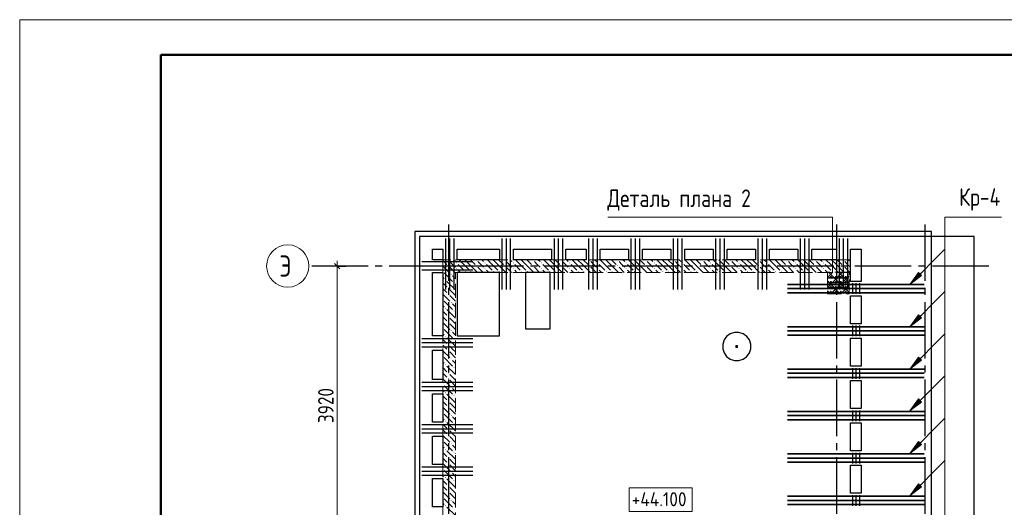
# Model space of a CAD drawing. Header units: millimetres. Extents: x 0 to 23859, y 0 to 29700.
# Tile 3 of 3: x 0 to 13958, y 22792 to 29700. Entities that reach past the tile are written whole.
import ezdxf

# ---------------------------------------------------------------- set-up
doc = ezdxf.new("R2010")
doc.units = ezdxf.units.MM
doc.linetypes.add('______2', pattern=[270, 200, -70])
doc.linetypes.add('______5', pattern=[1100, 800, -100, 100, -100])
for name, color, linetype, lineweight, true_color in [('S1 Стержни арматуры фон', 7, '______2', 13, 0xa0a0a0), ('Вспомогательная арматура', 7, 'Continuous', 18, 0x656565), ('Поперечная арматура', 7, 'Continuous', 18, 0x5a2814), ('Поперечное армирование AW фон', 7, '______2', 13, 0xa0a0a0)]:
    doc.layers.add(name, color=color, linetype=linetype, lineweight=lineweight, true_color=true_color)
for name, color, linetype, lineweight in [('Standard', 7, 'Continuous', 25), ('Высотные отметки', 7, 'Continuous', 25), ('ЖБ Перекрытие верхний уровень', 7, 'Continuous', 35), ('ЖБ Стена верхний уровень', 7, 'Continuous', 35), ('Оси', 40, '______5', 18), ('Позиционная метка номер позиции', 7, 'Continuous', 13), ('Примечания', 7, 'Continuous', 25), ('Ребро вкладыша арматура S1', 7, 'Continuous', 25)]:
    doc.layers.add(name, color=color, linetype=linetype, lineweight=lineweight)
doc.styles.add('GOST 2.304-81', font='txt')
doc.styles.add('ISOCPEUR', font='txt')

msp = doc.modelspace()

# ---------------------------------------------------------------- hatches: boundary and pattern name
at = {"layer": 'ЖБ Стена верхний уровень', "linetype": 'Continuous', "lineweight": 18, "transparency": 33554687}
for points in [[(6070, 26293), (6077, 26300), (6083, 26293), (6077, 26287)], [(6190, 26253), (6197, 26260), (6203, 26253), (6197, 26247)], [(6470, 26293), (6477, 26300), (6483, 26293), (6477, 26287)], [(6590, 26253), (6597, 26260), (6603, 26253), (6597, 26247)], [(6870, 26293), (6877, 26300), (6883, 26293), (6877, 26287)], [(6990, 26253), (6997, 26260), (7003, 26253), (6997, 26247)], [(7270, 26293), (7277, 26300), (7283, 26293), (7277, 26287)], [(7390, 26253), (7397, 26260), (7403, 26253), (7397, 26247)], [(7670, 26293), (7677, 26300), (7683, 26293), (7677, 26287)], [(7790, 26253), (7797, 26260), (7803, 26253), (7797, 26247)], [(8070, 26293), (8077, 26300), (8083, 26293), (8077, 26287)], [(8190, 26253), (8197, 26260), (8203, 26253), (8197, 26247)], [(8470, 26293), (8477, 26300), (8483, 26293), (8477, 26287)], [(8590, 26253), (8597, 26260), (8603, 26253), (8597, 26247)], [(8870, 26293), (8877, 26300), (8883, 26293), (8877, 26287)], [(8990, 26253), (8997, 26260), (9003, 26253), (8997, 26247)], [(9270, 26293), (9277, 26300), (9283, 26293), (9277, 26287)], [(9390, 26253), (9397, 26260), (9403, 26253), (9397, 26247)], [(9670, 26293), (9677, 26300), (9683, 26293), (9677, 26287)], [(9790, 26253), (9797, 26260), (9803, 26253), (9797, 26247)], [(10070, 26293), (10077, 26300), (10083, 26293), (10077, 26287)], [(10190, 26253), (10197, 26260), (10203, 26253), (10197, 26247)], [(10470, 26293), (10477, 26300), (10483, 26293), (10477, 26287)], [(10590, 26253), (10597, 26260), (10603, 26253), (10597, 26247)], [(10870, 26293), (10877, 26300), (10883, 26293), (10877, 26287)], [(10990, 26253), (10997, 26260), (11003, 26253), (10997, 26247)], [(11270, 26293), (11277, 26300), (11283, 26293), (11277, 26287)], [(11390, 26253), (11397, 26260), (11403, 26253), (11397, 26247)], [(11670, 26293), (11677, 26300), (11683, 26293), (11677, 26287)], [(6000, 26137), (6003, 26133), (6000, 26130)], [(6070, 26213), (6077, 26220), (6083, 26213), (6077, 26207)], [(6190, 26173), (6197, 26180), (6203, 26173), (6197, 26167)], [(6310, 26133), (6317, 26140), (6323, 26133), (6317, 26127)], [(6390, 26133), (6397, 26140), (6403, 26133), (6397, 26127)], [(6470, 26213), (6477, 26220), (6483, 26213), (6477, 26207)], [(6590, 26173), (6597, 26180), (6603, 26173), (6597, 26167)], [(6710, 26133), (6717, 26140), (6723, 26133), (6717, 26127)], [(6790, 26133), (6797, 26140), (6803, 26133), (6797, 26127)], [(6870, 26213), (6877, 26220), (6883, 26213), (6877, 26207)], [(6990, 26173), (6997, 26180), (7003, 26173), (6997, 26167)], [(7110, 26133), (7117, 26140), (7123, 26133), (7117, 26127)], [(7190, 26133), (7197, 26140), (7203, 26133), (7197, 26127)], [(7270, 26213), (7277, 26220), (7283, 26213), (7277, 26207)], [(7390, 26173), (7397, 26180), (7403, 26173), (7397, 26167)], [(7510, 26133), (7517, 26140), (7523, 26133), (7517, 26127)], [(7590, 26133), (7597, 26140), (7603, 26133), (7597, 26127)], [(7670, 26213), (7677, 26220), (7683, 26213), (7677, 26207)], [(7790, 26173), (7797, 26180), (7803, 26173), (7797, 26167)], [(7910, 26133), (7917, 26140), (7923, 26133), (7917, 26127)], [(7990, 26133), (7997, 26140), (8003, 26133), (7997, 26127)], [(8070, 26213), (8077, 26220), (8083, 26213), (8077, 26207)], [(8190, 26173), (8197, 26180), (8203, 26173), (8197, 26167)], [(8310, 26133), (8317, 26140), (8323, 26133), (8317, 26127)], [(8390, 26133), (8397, 26140), (8403, 26133), (8397, 26127)], [(8470, 26213), (8477, 26220), (8483, 26213), (8477, 26207)], [(8590, 26173), (8597, 26180), (8603, 26173), (8597, 26167)], [(8710, 26133), (8717, 26140), (8723, 26133), (8717, 26127)], [(8790, 26133), (8797, 26140), (8803, 26133), (8797, 26127)], [(8870, 26213), (8877, 26220), (8883, 26213), (8877, 26207)], [(8990, 26173), (8997, 26180), (9003, 26173), (8997, 26167)], [(9110, 26133), (9117, 26140), (9123, 26133), (9117, 26127)], [(9190, 26133), (9197, 26140), (9203, 26133), (9197, 26127)], [(9270, 26213), (9277, 26220), (9283, 26213), (9277, 26207)], [(9390, 26173), (9397, 26180), (9403, 26173), (9397, 26167)], [(9510, 26133), (9517, 26140), (9523, 26133), (9517, 26127)], [(9590, 26133), (9597, 26140), (9603, 26133), (9597, 26127)], [(9670, 26213), (9677, 26220), (9683, 26213), (9677, 26207)], [(9790, 26173), (9797, 26180), (9803, 26173), (9797, 26167)], [(9910, 26133), (9917, 26140), (9923, 26133), (9917, 26127)], [(9990, 26133), (9997, 26140), (10003, 26133), (9997, 26127)], [(10070, 26213), (10077, 26220), (10083, 26213), (10077, 26207)], [(10190, 26173), (10197, 26180), (10203, 26173), (10197, 26167)], [(10310, 26133), (10317, 26140), (10323, 26133), (10317, 26127)], [(10390, 26133), (10397, 26140), (10403, 26133), (10397, 26127)], [(10470, 26213), (10477, 26220), (10483, 26213), (10477, 26207)], [(10590, 26173), (10597, 26180), (10603, 26173), (10597, 26167)], [(10710, 26133), (10717, 26140), (10723, 26133), (10717, 26127)], [(10790, 26133), (10797, 26140), (10803, 26133), (10797, 26127)], [(10870, 26213), (10877, 26220), (10883, 26213), (10877, 26207)], [(10990, 26173), (10997, 26180), (11003, 26173), (10997, 26167)], [(11110, 26133), (11117, 26140), (11123, 26133), (11117, 26127)], [(11190, 26133), (11197, 26140), (11203, 26133), (11197, 26127)], [(11270, 26213), (11277, 26220), (11283, 26213), (11277, 26207)], [(11390, 26173), (11397, 26180), (11403, 26173), (11397, 26167)], [(11510, 26133), (11517, 26140), (11523, 26133), (11517, 26127)], [(11590, 26133), (11597, 26140), (11603, 26133), (11597, 26127)], [(11670, 26213), (11677, 26220), (11683, 26213), (11677, 26207)], [(6030, 26013), (6037, 26020), (6043, 26013), (6037, 26007)], [(6110, 26093), (6117, 26100), (6123, 26093), (6117, 26087)], [(6150, 25973), (6157, 25980), (6163, 25973), (6157, 25967)], [(6070, 25893), (6077, 25900), (6083, 25893), (6077, 25887)], [(6000, 25737), (6003, 25733), (6000, 25730)], [(6070, 25813), (6077, 25820), (6083, 25813), (6077, 25807)], [(6110, 25693), (6117, 25700), (6123, 25693), (6117, 25687)], [(6030, 25613), (6037, 25620), (6043, 25613), (6037, 25607)], [(6150, 25573), (6157, 25580), (6163, 25573), (6157, 25567)], [(6070, 25493), (6077, 25500), (6083, 25493), (6077, 25487)], [(6070, 25413), (6077, 25420), (6083, 25413), (6077, 25407)], [(6000, 25337), (6003, 25333), (6000, 25330)], [(6110, 25293), (6117, 25300), (6123, 25293), (6117, 25287)], [(6030, 25213), (6037, 25220), (6043, 25213), (6037, 25207)], [(6150, 25173), (6157, 25180), (6163, 25173), (6157, 25167)], [(6070, 25093), (6077, 25100), (6083, 25093), (6077, 25087)], [(6070, 25013), (6077, 25020), (6083, 25013), (6077, 25007)], [(6000, 24937), (6003, 24933), (6000, 24930)], [(6110, 24893), (6117, 24900), (6123, 24893), (6117, 24887)], [(6030, 24813), (6037, 24820), (6043, 24813), (6037, 24807)], [(6150, 24773), (6157, 24780), (6163, 24773), (6157, 24767)], [(6070, 24693), (6077, 24700), (6083, 24693), (6077, 24687)], [(6070, 24613), (6077, 24620), (6083, 24613), (6077, 24607)], [(6000, 24537), (6003, 24533), (6000, 24530)], [(6110, 24493), (6117, 24500), (6123, 24493), (6117, 24487)], [(6030, 24413), (6037, 24420), (6043, 24413), (6037, 24407)], [(6070, 24293), (6077, 24300), (6083, 24293), (6077, 24287)], [(6150, 24373), (6157, 24380), (6163, 24373), (6157, 24367)], [(6070, 24213), (6077, 24220), (6083, 24213), (6077, 24207)], [(6000, 24137), (6003, 24133), (6000, 24130)], [(6030, 24013), (6037, 24020), (6043, 24013), (6037, 24007)], [(6110, 24093), (6117, 24100), (6123, 24093), (6117, 24087)], [(6070, 23893), (6077, 23900), (6083, 23893), (6077, 23887)], [(6150, 23973), (6157, 23980), (6163, 23973), (6157, 23967)], [(6000, 23737), (6003, 23733), (6000, 23730)], [(6070, 23813), (6077, 23820), (6083, 23813), (6077, 23807)], [(6030, 23613), (6037, 23620), (6043, 23613), (6037, 23607)], [(6110, 23693), (6117, 23700), (6123, 23693), (6117, 23687)], [(6070, 23493), (6077, 23500), (6083, 23493), (6077, 23487)], [(6150, 23573), (6157, 23580), (6163, 23573), (6157, 23567)], [(6000, 23337), (6003, 23333), (6000, 23330)], [(6070, 23413), (6077, 23420), (6083, 23413), (6077, 23407)], [(6030, 23213), (6037, 23220), (6043, 23213), (6037, 23207)], [(6110, 23293), (6117, 23300), (6123, 23293), (6117, 23287)], [(6150, 23173), (6157, 23180), (6163, 23173), (6157, 23167)], [(6070, 23093), (6077, 23100), (6083, 23093), (6077, 23087)], [(6000, 22937), (6003, 22933), (6000, 22930)], [(6070, 23013), (6077, 23020), (6083, 23013), (6077, 23007)], [(6110, 22893), (6117, 22900), (6123, 22893), (6117, 22887)], [(6030, 22813), (6037, 22820), (6043, 22813), (6037, 22807)]]:
    msp.add_hatch(color=7, dxfattribs=at).paths.add_polyline_path(points, flags=16)
at = {"layer": 'Позиционная метка номер позиции', "linetype": 'Continuous', "lineweight": 13, "transparency": 33554687}
for points in [[(12786, 26077), (12617, 25950), (12744, 26120)], [(12786, 25477), (12617, 25350), (12744, 25520)], [(12786, 24877), (12617, 24750), (12744, 24920)], [(12786, 24283), (12617, 24156), (12744, 24326)], [(12786, 23683), (12617, 23556), (12744, 23726)], [(12786, 23083), (12617, 22956), (12744, 23126)]]:
    msp.add_hatch(color=7, dxfattribs=at).paths.add_polyline_path(points, flags=16)

# ---------------------------------------------------------------- linework, layer by layer
at = {"layer": 'S1 Стержни арматуры фон', "color": 7, "linetype": 'Continuous', "lineweight": 35, "transparency": 33554687}
for p, q in [((12824, 25950), (10886, 25950)), ((12824, 25890), (10886, 25890)), ((12824, 25830), (10886, 25830)), ((12823, 25950), (10887, 25950)), ((12823, 25890), (10887, 25890)), ((12823, 25830), (10887, 25830)), ((12824, 25350), (10886, 25350)), ((12824, 25290), (10886, 25290)), ((12823, 25350), (10887, 25350)), ((12823, 25290), (10887, 25290)), ((12824, 25230), (10886, 25230)), ((12823, 25230), (10887, 25230)), ((12824, 24750), (10886, 24750)), ((12823, 24750), (10887, 24750)), ((12824, 24690), (10886, 24690)), ((12824, 24630), (10886, 24630)), ((12823, 24690), (10887, 24690)), ((12823, 24630), (10887, 24630)), ((12824, 24150), (10886, 24150)), ((12823, 24150), (10887, 24150)), ((12824, 24090), (10886, 24090)), ((12824, 24030), (10886, 24030)), ((12823, 24090), (10887, 24090)), ((12823, 24030), (10887, 24030)), ((12824, 23550), (10886, 23550)), ((12824, 23490), (10886, 23490)), ((12823, 23550), (10887, 23550)), ((12823, 23490), (10887, 23490)), ((12824, 23430), (10886, 23430)), ((12823, 23430), (10887, 23430)), ((12824, 22950), (10886, 22950)), ((12823, 22950), (10887, 22950)), ((12824, 22890), (10886, 22890)), ((12824, 22830), (10886, 22830)), ((12823, 22890), (10887, 22890)), ((12823, 22830), (10887, 22830))]:
    msp.add_line(p, q, dxfattribs=at)
at = {"layer": 'Standard', "color": 7, "linetype": 'Continuous', "lineweight": 25, "transparency": 33554687}
msp.add_line((4462, 26247), (4538, 26172), dxfattribs=at)
msp.add_line((4462, 26247), (4538, 26172), dxfattribs=at)
at = {"layer": 'Standard', "color": 7, "linetype": 'Continuous', "lineweight": 13, "transparency": 33554687}
msp.add_line((4500, 26210), (4500, 26285), dxfattribs=at)
msp.add_line((4500, 26210), (4500, 26285), dxfattribs=at)
at = {"layer": 'Standard', "color": 251, "linetype": 'Continuous', "lineweight": -3, "true_color": 0x656565, "transparency": 33554687}
for q in [(4375, 26210), (4375, 26210), (4625, 26210), (4500, 26210), (4625, 26210), (4500, 26210)]:
    msp.add_line((4500, 26210), q, dxfattribs=at)
at = {"layer": 'Standard', "color": 7, "linetype": 'Continuous', "lineweight": 13, "transparency": 33554687}
msp.add_lwpolyline([(0, 0), (21000, 0), (21000, 29700), (0, 29700), (0, 0)], close=True, dxfattribs=at)
at = {"layer": 'Standard', "color": 7, "linetype": 'Continuous', "lineweight": 50, "transparency": 33554687}
msp.add_lwpolyline([(2000, 29200), (20500, 29200), (20500, 500), (2000, 500), (2000, 29200)], close=True, dxfattribs=at)
at = {"layer": 'Standard', "color": 254, "linetype": 'Continuous', "lineweight": 25, "true_color": 0xc4c4ff, "transparency": 33554687}
msp.add_lwpolyline([(5602, 17882), (12924, 17882), (12924, 26698), (5602, 26698), (5602, 17882)], dxfattribs=at)
at = {"layer": 'Standard', "color": 7, "linetype": 'Continuous', "lineweight": 13, "transparency": 33554687}
msp.add_lwpolyline([(4500, 26210), (4500, 23888), (4500, 23888), (4500, 22290)], dxfattribs=at)
msp.add_lwpolyline([(4500, 26210), (4500, 23888), (4500, 23888), (4500, 22290)], dxfattribs=at)
at = {"layer": 'Вспомогательная арматура', "color": 7, "linetype": 'Continuous', "lineweight": 25, "transparency": 33554687}
for p, q in [((11752, 26040), (11457, 26040)), ((11752, 25970), (11457, 25970)), ((11752, 25900), (11457, 25900)), ((11752, 25830), (11457, 25830))]:
    msp.add_line(p, q, dxfattribs=at)
at = {"layer": 'Высотные отметки', "color": 7, "linetype": 'Continuous', "lineweight": 18, "transparency": 33554687}
msp.add_lwpolyline([(8639, 22732), (9535, 22732), (9535, 23066), (8639, 23066), (8639, 22732)], dxfattribs=at)
at = {"layer": 'ЖБ Перекрытие верхний уровень', "color": 7, "linetype": 'Continuous', "lineweight": 25, "transparency": 33554687}
for p, q in [((11930, 26630), (5670, 26630)), ((5670, 26630), (5670, 17950)), ((13530, 26630), (11930, 26630)), ((13530, 17950), (13530, 26630)), ((5850, 26300), (5850, 26450)), ((5850, 26450), (6000, 26450)), ((6000, 26450), (6000, 26300)), ((6200, 26300), (6200, 26450)), ((6200, 26450), (6800, 26450)), ((6800, 26450), (6800, 26300)), ((7000, 26300), (7000, 26450)), ((7000, 26450), (7540, 26450)), ((7540, 26450), (7540, 26300)), ((7740, 26300), (7740, 26450)), ((7740, 26450), (8030, 26450)), ((8030, 26450), (8030, 26300)), ((8230, 26300), (8230, 26450)), ((8230, 26450), (8630, 26450)), ((8630, 26450), (8630, 26300)), ((8830, 26300), (8830, 26450)), ((8830, 26450), (9230, 26450)), ((9230, 26450), (9230, 26300)), ((9430, 26300), (9430, 26450)), ((9430, 26450), (9830, 26450)), ((9830, 26450), (9830, 26300)), ((10030, 26300), (10030, 26450)), ((10030, 26450), (10430, 26450)), ((10430, 26450), (10430, 26300)), ((10630, 26300), (10630, 26450)), ((10630, 26450), (11030, 26450)), ((11030, 26450), (11030, 26300)), ((11230, 26300), (11230, 26450)), ((11230, 26450), (11580, 26450)), ((11580, 26450), (11580, 26300)), ((11780, 25990), (11780, 26450)), ((11780, 26450), (11930, 26450)), ((11930, 26450), (11930, 25990)), ((6000, 26300), (5850, 26300)), ((6800, 26300), (6200, 26300)), ((7540, 26300), (7000, 26300)), ((8030, 26300), (7740, 26300)), ((8630, 26300), (8230, 26300)), ((9230, 26300), (8830, 26300)), ((9830, 26300), (9430, 26300)), ((10430, 26300), (10030, 26300)), ((11030, 26300), (10630, 26300)), ((11580, 26300), (11230, 26300)), ((5850, 25220), (5850, 26120)), ((5850, 26120), (6000, 26120)), ((6000, 26120), (6000, 25220)), ((6200, 26120), (6200, 25220)), ((6800, 26120), (6200, 26120)), ((6800, 25220), (6800, 26120)), ((7170, 26120), (7170, 25320)), ((7520, 26120), (7170, 26120)), ((7520, 25320), (7520, 26120)), ((11930, 25990), (11780, 25990)), ((11780, 25390), (11780, 25790)), ((11780, 25790), (11930, 25790)), ((11930, 25790), (11930, 25390)), ((7170, 25320), (7520, 25320)), ((10133, 25269), (10073, 25250)), ((10197, 25269), (10133, 25269)), ((10257, 25250), (10197, 25269)), ((11930, 25390), (11780, 25390)), ((6000, 25220), (5850, 25220)), ((6200, 25220), (6800, 25220)), ((9985, 25162), (9966, 25102)), ((10022, 25213), (9985, 25162)), ((10073, 25250), (10022, 25213)), ((10308, 25213), (10257, 25250)), ((10345, 25162), (10308, 25213)), ((10364, 25102), (10345, 25162)), ((11780, 24790), (11780, 25190)), ((11780, 25190), (11930, 25190)), ((11930, 25190), (11930, 24790)), ((5850, 24600), (5850, 25020)), ((5850, 25020), (6000, 25020)), ((6000, 25020), (6000, 24600)), ((9966, 25102), (9966, 25038)), ((9966, 25038), (9985, 24978)), ((10345, 24978), (10364, 25038)), ((10364, 25038), (10364, 25102)), ((9985, 24978), (10022, 24927)), ((10022, 24927), (10073, 24890)), ((10073, 24890), (10133, 24871)), ((10133, 24871), (10197, 24871)), ((10197, 24871), (10257, 24890)), ((10257, 24890), (10308, 24927)), ((10308, 24927), (10345, 24978)), ((11930, 24790), (11780, 24790)), ((6000, 24600), (5850, 24600)), ((11780, 24190), (11780, 24590)), ((11780, 24590), (11930, 24590)), ((11930, 24590), (11930, 24190)), ((5850, 24000), (5850, 24400)), ((5850, 24400), (6000, 24400)), ((6000, 24400), (6000, 24000)), ((11930, 24190), (11780, 24190)), ((6000, 24000), (5850, 24000)), ((11780, 23990), (11930, 23990)), ((11780, 23590), (11780, 23990)), ((11930, 23990), (11930, 23590)), ((5850, 23400), (5850, 23800)), ((5850, 23800), (6000, 23800)), ((6000, 23800), (6000, 23400)), ((11930, 23590), (11780, 23590)), ((6000, 23400), (5850, 23400)), ((11780, 22990), (11780, 23390)), ((11780, 23390), (11930, 23390)), ((11930, 23390), (11930, 22990)), ((5850, 22800), (5850, 23200)), ((5850, 23200), (6000, 23200)), ((6000, 23200), (6000, 22800)), ((11930, 22990), (11780, 22990)), ((6000, 22800), (5850, 22800))]:
    msp.add_line(p, q, dxfattribs=at)
at = {"layer": 'ЖБ Перекрытие верхний уровень', "color": 7, "linetype": 'Continuous', "lineweight": 13, "transparency": 33554687}
for points in [[(10152, 25083), (10178, 25083), (10178, 25057), (10152, 25057), (10152, 25083)], [(10177, 25058), (10153, 25058), (10153, 25082), (10177, 25082), (10177, 25058)], [(10155, 25080), (10175, 25080), (10175, 25080), (10155, 25080), (10155, 25080), (10155, 25060), (10175, 25060), (10175, 25080), (10155, 25080)], [(10157, 25078), (10173, 25078), (10173, 25078), (10157, 25078), (10157, 25078), (10157, 25062), (10173, 25062), (10173, 25078), (10157, 25078)], [(10158, 25077), (10172, 25077), (10172, 25077), (10158, 25077), (10158, 25077), (10158, 25063), (10172, 25063), (10172, 25077), (10158, 25077)], [(10160, 25075), (10170, 25075), (10170, 25065), (10160, 25065), (10160, 25075)], [(10168, 25067), (10162, 25067), (10162, 25073), (10168, 25073), (10168, 25067)], [(10163, 25072), (10167, 25072), (10167, 25068), (10163, 25068), (10163, 25072)]]:
    msp.add_lwpolyline(points, dxfattribs=at)
at = {"layer": 'ЖБ Стена верхний уровень', "color": 251, "linetype": '______2', "lineweight": 13, "true_color": 0x656565, "transparency": 33554687}
for p, q in [((11780, 26300), (6000, 26300)), ((6000, 26300), (6000, 26120)), ((11780, 26120), (11780, 26300)), ((6000, 26120), (6000, 21170)), ((6180, 21170), (6180, 26120)), ((6180, 26120), (11780, 26120))]:
    msp.add_line(p, q, dxfattribs=at)
at = {"layer": 'ЖБ Стена верхний уровень', "color": 9, "linetype": 'Continuous', "lineweight": 18, "true_color": 0xc7c7c7, "transparency": 33554687}
for p, q in [((6000, 26290), (6057, 26233)), ((6137, 26233), (6097, 26273)), ((6150, 26300), (6177, 26273)), ((6297, 26233), (6230, 26300)), ((6310, 26300), (6377, 26233)), ((6390, 26300), (6457, 26233)), ((6537, 26233), (6497, 26273)), ((6550, 26300), (6577, 26273)), ((6697, 26233), (6630, 26300)), ((6710, 26300), (6777, 26233)), ((6790, 26300), (6857, 26233)), ((6937, 26233), (6897, 26273)), ((6950, 26300), (6977, 26273)), ((7097, 26233), (7030, 26300)), ((7110, 26300), (7177, 26233)), ((7190, 26300), (7257, 26233)), ((7337, 26233), (7297, 26273)), ((7350, 26300), (7377, 26273)), ((7497, 26233), (7430, 26300)), ((7510, 26300), (7577, 26233)), ((7590, 26300), (7657, 26233)), ((7737, 26233), (7697, 26273)), ((7750, 26300), (7777, 26273)), ((7897, 26233), (7830, 26300)), ((7910, 26300), (7977, 26233)), ((7990, 26300), (8057, 26233)), ((8137, 26233), (8097, 26273)), ((8150, 26300), (8177, 26273)), ((8297, 26233), (8230, 26300)), ((8310, 26300), (8377, 26233)), ((8390, 26300), (8457, 26233)), ((8537, 26233), (8497, 26273)), ((8550, 26300), (8577, 26273)), ((8697, 26233), (8630, 26300)), ((8710, 26300), (8777, 26233)), ((8790, 26300), (8857, 26233)), ((8937, 26233), (8897, 26273)), ((8950, 26300), (8977, 26273)), ((9097, 26233), (9030, 26300)), ((9110, 26300), (9177, 26233)), ((9190, 26300), (9257, 26233)), ((9337, 26233), (9297, 26273)), ((9350, 26300), (9377, 26273)), ((9497, 26233), (9430, 26300)), ((9510, 26300), (9577, 26233)), ((9590, 26300), (9657, 26233)), ((9737, 26233), (9697, 26273)), ((9750, 26300), (9777, 26273)), ((9897, 26233), (9830, 26300)), ((9910, 26300), (9977, 26233)), ((9990, 26300), (10057, 26233)), ((10137, 26233), (10097, 26273)), ((10150, 26300), (10177, 26273)), ((10297, 26233), (10230, 26300)), ((10310, 26300), (10377, 26233)), ((10390, 26300), (10457, 26233)), ((10537, 26233), (10497, 26273)), ((10550, 26300), (10577, 26273)), ((10697, 26233), (10630, 26300)), ((10710, 26300), (10777, 26233)), ((10790, 26300), (10857, 26233)), ((10937, 26233), (10897, 26273)), ((10950, 26300), (10977, 26273)), ((11097, 26233), (11030, 26300)), ((11110, 26300), (11177, 26233)), ((11190, 26300), (11257, 26233)), ((11337, 26233), (11297, 26273)), ((11350, 26300), (11377, 26273)), ((11497, 26233), (11430, 26300)), ((11510, 26300), (11577, 26233)), ((11590, 26300), (11657, 26233)), ((11737, 26233), (11697, 26273)), ((11750, 26300), (11777, 26273)), ((6000, 26210), (6090, 26120)), ((6017, 26113), (6137, 25993)), ((6090, 26120), (6097, 26113)), ((6097, 26193), (6170, 26120)), ((6177, 26193), (6137, 26233)), ((6170, 26120), (6180, 26110)), ((6217, 26233), (6297, 26153)), ((6217, 26153), (6250, 26120)), ((6297, 26233), (6377, 26153)), ((6377, 26233), (6490, 26120)), ((6497, 26193), (6570, 26120)), ((6577, 26193), (6537, 26233)), ((6617, 26233), (6697, 26153)), ((6617, 26153), (6650, 26120)), ((6697, 26233), (6777, 26153)), ((6777, 26233), (6890, 26120)), ((6897, 26193), (6970, 26120)), ((6977, 26193), (6937, 26233)), ((7017, 26233), (7097, 26153)), ((7017, 26153), (7050, 26120)), ((7097, 26233), (7177, 26153)), ((7177, 26233), (7290, 26120)), ((7297, 26193), (7370, 26120)), ((7377, 26193), (7337, 26233)), ((7417, 26233), (7497, 26153)), ((7417, 26153), (7450, 26120)), ((7497, 26233), (7577, 26153)), ((7577, 26233), (7690, 26120)), ((7697, 26193), (7770, 26120)), ((7777, 26193), (7737, 26233)), ((7817, 26233), (7897, 26153)), ((7817, 26153), (7850, 26120)), ((7897, 26233), (7977, 26153)), ((7977, 26233), (8090, 26120)), ((8097, 26193), (8170, 26120)), ((8177, 26193), (8137, 26233)), ((8217, 26233), (8297, 26153)), ((8217, 26153), (8250, 26120)), ((8297, 26233), (8377, 26153)), ((8377, 26233), (8490, 26120)), ((8497, 26193), (8570, 26120)), ((8577, 26193), (8537, 26233)), ((8617, 26233), (8697, 26153)), ((8617, 26153), (8650, 26120)), ((8697, 26233), (8777, 26153)), ((8777, 26233), (8890, 26120)), ((8897, 26193), (8970, 26120)), ((8977, 26193), (8937, 26233)), ((9017, 26233), (9097, 26153)), ((9017, 26153), (9050, 26120)), ((9097, 26233), (9177, 26153)), ((9177, 26233), (9290, 26120)), ((9297, 26193), (9370, 26120)), ((9377, 26193), (9337, 26233)), ((9417, 26233), (9497, 26153)), ((9417, 26153), (9450, 26120)), ((9497, 26233), (9577, 26153)), ((9577, 26233), (9690, 26120)), ((9697, 26193), (9770, 26120)), ((9777, 26193), (9737, 26233)), ((9817, 26233), (9897, 26153)), ((9817, 26153), (9850, 26120)), ((9897, 26233), (9977, 26153)), ((9977, 26233), (10090, 26120)), ((10097, 26193), (10170, 26120)), ((10177, 26193), (10137, 26233)), ((10217, 26233), (10297, 26153)), ((10217, 26153), (10250, 26120)), ((10297, 26233), (10377, 26153)), ((10377, 26233), (10490, 26120)), ((10497, 26193), (10570, 26120)), ((10577, 26193), (10537, 26233)), ((10617, 26233), (10697, 26153)), ((10617, 26153), (10650, 26120)), ((10697, 26233), (10777, 26153)), ((10777, 26233), (10890, 26120)), ((10897, 26193), (10970, 26120)), ((10977, 26193), (10937, 26233)), ((11017, 26233), (11097, 26153)), ((11017, 26153), (11050, 26120)), ((11097, 26233), (11177, 26153)), ((11177, 26233), (11290, 26120)), ((11297, 26193), (11370, 26120)), ((11377, 26193), (11337, 26233)), ((11417, 26233), (11497, 26153)), ((11417, 26153), (11450, 26120)), ((11497, 26233), (11577, 26153)), ((11577, 26233), (11690, 26120)), ((11697, 26193), (11770, 26120)), ((11777, 26193), (11737, 26233)), ((6017, 26033), (6000, 26050)), ((6000, 25970), (6057, 25913)), ((6057, 25993), (6177, 25873)), ((6137, 26073), (6180, 26030)), ((6000, 25890), (6057, 25833)), ((6137, 25833), (6097, 25873)), ((6177, 25793), (6137, 25833)), ((6180, 25950), (6177, 25953)), ((6000, 25810), (6097, 25713)), ((6017, 25713), (6137, 25593)), ((6097, 25793), (6180, 25710)), ((6017, 25633), (6000, 25650)), ((6000, 25570), (6057, 25513)), ((6057, 25593), (6177, 25473)), ((6137, 25673), (6180, 25630)), ((6180, 25550), (6177, 25553)), ((6000, 25490), (6057, 25433)), ((6000, 25410), (6097, 25313)), ((6137, 25433), (6097, 25473)), ((6177, 25393), (6137, 25433)), ((6017, 25313), (6137, 25193)), ((6097, 25393), (6180, 25310)), ((6137, 25273), (6180, 25230)), ((6017, 25233), (6000, 25250)), ((6000, 25170), (6057, 25113)), ((6057, 25193), (6177, 25073)), ((6180, 25150), (6177, 25153)), ((6000, 25090), (6057, 25033)), ((6000, 25010), (6097, 24913)), ((6137, 25033), (6097, 25073)), ((6097, 24993), (6180, 24910)), ((6177, 24993), (6137, 25033)), ((6017, 24833), (6000, 24850)), ((6017, 24913), (6137, 24793)), ((6137, 24873), (6180, 24830)), ((6000, 24770), (6057, 24713)), ((6057, 24793), (6177, 24673)), ((6180, 24750), (6177, 24753)), ((6000, 24690), (6057, 24633)), ((6000, 24610), (6097, 24513)), ((6137, 24633), (6097, 24673)), ((6097, 24593), (6180, 24510)), ((6177, 24593), (6137, 24633)), ((6017, 24433), (6000, 24450)), ((6017, 24513), (6137, 24393)), ((6137, 24473), (6180, 24430)), ((6000, 24370), (6057, 24313)), ((6000, 24290), (6057, 24233)), ((6057, 24393), (6177, 24273)), ((6180, 24350), (6177, 24353)), ((6000, 24210), (6097, 24113)), ((6137, 24233), (6097, 24273)), ((6097, 24193), (6180, 24110)), ((6177, 24193), (6137, 24233)), ((6017, 24033), (6000, 24050)), ((6017, 24113), (6137, 23993)), ((6137, 24073), (6180, 24030)), ((6000, 23970), (6057, 23913)), ((6000, 23890), (6057, 23833)), ((6057, 23993), (6177, 23873)), ((6137, 23833), (6097, 23873)), ((6180, 23950), (6177, 23953)), ((6000, 23810), (6097, 23713)), ((6097, 23793), (6180, 23710)), ((6177, 23793), (6137, 23833)), ((6017, 23633), (6000, 23650)), ((6017, 23713), (6137, 23593)), ((6057, 23593), (6177, 23473)), ((6137, 23673), (6180, 23630)), ((6000, 23570), (6057, 23513)), ((6000, 23490), (6057, 23433)), ((6137, 23433), (6097, 23473)), ((6180, 23550), (6177, 23553)), ((6000, 23410), (6097, 23313)), ((6017, 23313), (6137, 23193)), ((6097, 23393), (6180, 23310)), ((6177, 23393), (6137, 23433)), ((6017, 23233), (6000, 23250)), ((6057, 23193), (6177, 23073)), ((6137, 23273), (6180, 23230)), ((6000, 23170), (6057, 23113)), ((6000, 23090), (6057, 23033)), ((6137, 23033), (6097, 23073)), ((6177, 22993), (6137, 23033)), ((6180, 23150), (6177, 23153)), ((6000, 23010), (6097, 22913)), ((6017, 22913), (6137, 22793)), ((6097, 22993), (6180, 22910)), ((6017, 22833), (6000, 22850)), ((6057, 22793), (6177, 22673)), ((6137, 22873), (6180, 22830))]:
    msp.add_line(p, q, dxfattribs=at)
at = {"layer": 'Оси', "color": 8, "linetype": '______5', "lineweight": -3, "transparency": 33554687}
for p, q in [((6080, 26800), (6080, 16180)), ((11580, 26800), (11580, 16180)), ((12830, 26800), (12830, 16180)), ((13740, 26210), (4100, 26210))]:
    msp.add_line(p, q, dxfattribs=at)
at = {"layer": 'Оси', "color": 7, "linetype": 'Continuous', "lineweight": 13, "transparency": 33554687}
msp.add_circle((3800, 26210), 300, dxfattribs=at)
at = {"layer": 'Позиционная метка номер позиции', "color": 7, "linetype": 'Continuous', "lineweight": 13, "transparency": 33554687}
for p, q in [((12617, 25950), (12744, 26120)), ((12744, 26120), (12786, 26077)), ((12765, 26098), (12776, 26109)), ((12786, 26077), (12617, 25950)), ((12617, 25950), (12617, 25950)), ((12617, 25950), (12617, 25950)), ((12617, 25950), (12617, 25950)), ((12617, 25350), (13117, 25850)), ((12617, 25350), (12744, 25520)), ((12786, 25477), (12617, 25350)), ((12744, 25520), (12786, 25477)), ((12765, 25498), (12776, 25509)), ((12617, 25350), (12617, 25350)), ((12617, 25350), (12617, 25350)), ((12617, 25350), (12617, 25350)), ((12617, 24750), (13117, 25250)), ((12617, 24750), (12744, 24920)), ((12786, 24877), (12617, 24750)), ((12744, 24920), (12786, 24877)), ((12765, 24898), (12776, 24909)), ((12617, 24750), (12617, 24750)), ((12617, 24750), (12617, 24750)), ((12617, 24750), (12617, 24750)), ((12617, 24156), (13117, 24656)), ((12617, 24156), (12744, 24326)), ((12744, 24326), (12786, 24283)), ((12765, 24304), (12776, 24315)), ((12786, 24283), (12617, 24156)), ((12617, 24156), (12617, 24156)), ((12617, 24156), (12617, 24156)), ((12617, 24156), (12617, 24156)), ((12617, 23556), (13117, 24056)), ((12617, 23556), (12744, 23726)), ((12786, 23683), (12617, 23556)), ((12744, 23726), (12786, 23683)), ((12765, 23704), (12776, 23715)), ((12617, 23556), (12617, 23556)), ((12617, 23556), (12617, 23556)), ((12617, 23556), (12617, 23556)), ((12617, 22956), (13117, 23456)), ((12617, 22956), (12744, 23126)), ((12786, 23083), (12617, 22956)), ((12744, 23126), (12786, 23083)), ((12765, 23104), (12776, 23115)), ((12617, 22956), (12617, 22956)), ((12617, 22956), (12617, 22956)), ((12617, 22956), (12617, 22956))]:
    msp.add_line(p, q, dxfattribs=at)
for points in [[(12617, 25950), (13117, 26450), (13117, 26902), (13917, 26902)], [(12617, 18750), (13117, 19250), (13117, 26902), (13917, 26902)]]:
    msp.add_lwpolyline(points, dxfattribs=at)
at = {"layer": 'Поперечная арматура', "color": 7, "linetype": 'Continuous', "lineweight": 50, "transparency": 33554687}
for centre in [(11500, 26050), (11500, 25980), (11570, 26050), (11570, 25980), (11640, 26050), (11640, 25980), (11710, 26050), (11710, 25980), (11500, 25910), (11500, 25840), (11570, 25910), (11570, 25840), (11640, 25910), (11640, 25840), (11710, 25910), (11710, 25840)]:
    msp.add_circle(centre, 5, dxfattribs=at)
at = {"layer": 'Поперечное армирование AW фон', "color": 7, "linetype": 'Continuous', "lineweight": 25, "transparency": 33554687}
for p, q in [((11805, 25965), (11805, 25814)), ((11855, 25965), (11855, 25814)), ((11905, 25965), (11905, 25814)), ((11805, 25365), (11805, 25214)), ((11855, 25365), (11855, 25214)), ((11905, 25365), (11905, 25214)), ((11805, 24765), (11805, 24614)), ((11855, 24765), (11855, 24614)), ((11905, 24765), (11905, 24614)), ((11805, 24165), (11805, 24014)), ((11855, 24165), (11855, 24014)), ((11905, 24165), (11905, 24014)), ((11805, 23565), (11805, 23414)), ((11855, 23565), (11855, 23414)), ((11905, 23565), (11905, 23414)), ((11805, 22965), (11805, 22814)), ((11855, 22965), (11855, 22814)), ((11905, 22965), (11905, 22814))]:
    msp.add_line(p, q, dxfattribs=at)
at = {"layer": 'Примечания', "color": 252, "linetype": 'Continuous', "lineweight": 13, "true_color": 0x8f8f8f, "transparency": 33554687}
for p, q in [((11452, 26048), (11526, 26122)), ((11452, 25908), (11666, 26122)), ((11468, 26122), (11757, 25833)), ((11608, 26122), (11757, 25973)), ((11748, 26122), (11757, 26113)), ((11452, 25998), (11633, 25817)), ((11501, 25817), (11757, 26073)), ((11452, 25858), (11493, 25817)), ((11641, 25817), (11757, 25933))]:
    msp.add_line(p, q, dxfattribs=at)
at = {"layer": 'Примечания', "color": 7, "linetype": '______2', "lineweight": 13, "transparency": 33554687}
for p, q in [((11452, 26122), (11452, 25817)), ((11757, 26122), (11452, 26122)), ((11757, 25817), (11757, 26122)), ((11452, 25817), (11757, 25817))]:
    msp.add_line(p, q, dxfattribs=at)
at = {"layer": 'Примечания', "color": 7, "linetype": 'Continuous', "lineweight": 13, "transparency": 33554687}
msp.add_lwpolyline([(8340, 26902), (11522, 26902), (11522, 26122)], dxfattribs=at)
at = {"layer": 'Ребро вкладыша арматура S1', "color": 7, "linetype": 'Continuous', "lineweight": 25, "transparency": 33554687}
for p, q in [((6040, 25878), (6040, 26598)), ((6100, 25878), (6100, 26598)), ((6160, 25878), (6160, 26598)), ((6840, 25878), (6840, 26598)), ((6900, 25878), (6900, 26598)), ((6960, 25878), (6960, 26598)), ((7580, 25878), (7580, 26598)), ((7640, 25878), (7640, 26598)), ((7700, 25878), (7700, 26598)), ((8070, 25878), (8070, 26598)), ((8130, 25878), (8130, 26598)), ((8190, 25878), (8190, 26598)), ((8670, 25878), (8670, 26598)), ((8730, 25878), (8730, 26598)), ((8790, 25878), (8790, 26598)), ((9270, 25878), (9270, 26598)), ((9330, 25878), (9330, 26598)), ((9390, 25878), (9390, 26598)), ((9870, 25878), (9870, 26598)), ((9930, 25878), (9930, 26598)), ((9990, 25878), (9990, 26598)), ((10470, 25878), (10470, 26598)), ((10530, 25878), (10530, 26598)), ((10590, 25878), (10590, 26598)), ((11070, 25878), (11070, 26598)), ((11130, 25878), (11130, 26598)), ((11190, 25878), (11190, 26598)), ((11620, 25878), (11620, 26598)), ((11680, 25878), (11680, 26598)), ((11740, 25878), (11740, 26598)), ((6422, 26270), (5702, 26270)), ((6422, 26210), (5702, 26210)), ((6422, 26150), (5702, 26150)), ((6422, 25180), (5702, 25180)), ((6422, 25120), (5702, 25120)), ((6422, 25060), (5702, 25060)), ((6422, 24560), (5702, 24560)), ((6422, 24500), (5702, 24500)), ((6422, 24440), (5702, 24440)), ((6422, 23960), (5702, 23960)), ((6422, 23900), (5702, 23900)), ((6422, 23840), (5702, 23840)), ((6422, 23360), (5702, 23360)), ((6422, 23300), (5702, 23300)), ((6422, 23240), (5702, 23240))]:
    msp.add_line(p, q, dxfattribs=at)

# ---------------------------------------------------------------- texts
at = {"layer": 'Standard', "color": 7, "linetype": 'Continuous', "lineweight": 25, "transparency": 33554687, "insert": (13317, 26994), "char_height": 250, "width": 728.95, "attachment_point": 7, "style": 'GOST 2.304-81'}
msp.add_mtext('Кр-4', dxfattribs=at)
at = {"layer": 'Standard', "color": 7, "linetype": 'Continuous', "lineweight": 25, "transparency": 33554687, "insert": (4450, 23984), "char_height": 220, "width": 657.06, "attachment_point": 7, "rotation": 90, "style": 'GOST 2.304-81'}
msp.add_mtext('3920', dxfattribs=at)
msp.add_mtext('3920', dxfattribs=at)
at = {"layer": 'Высотные отметки', "color": 7, "linetype": 'Continuous', "lineweight": 18, "transparency": 33554687, "insert": (8676, 22806), "char_height": 200, "width": 931.94, "attachment_point": 7, "style": 'GOST 2.304-81'}
msp.add_mtext('\\W1.11;+44.100', dxfattribs=at)
at = {"layer": 'Оси', "color": 7, "linetype": 'Continuous', "lineweight": 25, "transparency": 33554687, "insert": (3680, 26060), "char_height": 300, "width": 359.83, "attachment_point": 7, "style": 'ISOCPEUR'}
msp.add_mtext('\\W0.80;Э', dxfattribs=at)
at = {"layer": 'Примечания', "color": 7, "linetype": 'Continuous', "lineweight": 25, "transparency": 33554687, "insert": (8331, 26994), "char_height": 250, "width": 2150.15, "attachment_point": 7, "style": 'GOST 2.304-81'}
msp.add_mtext('Деталь\\~плана\\~2', dxfattribs=at)

doc.saveas('drawing.dxf')
